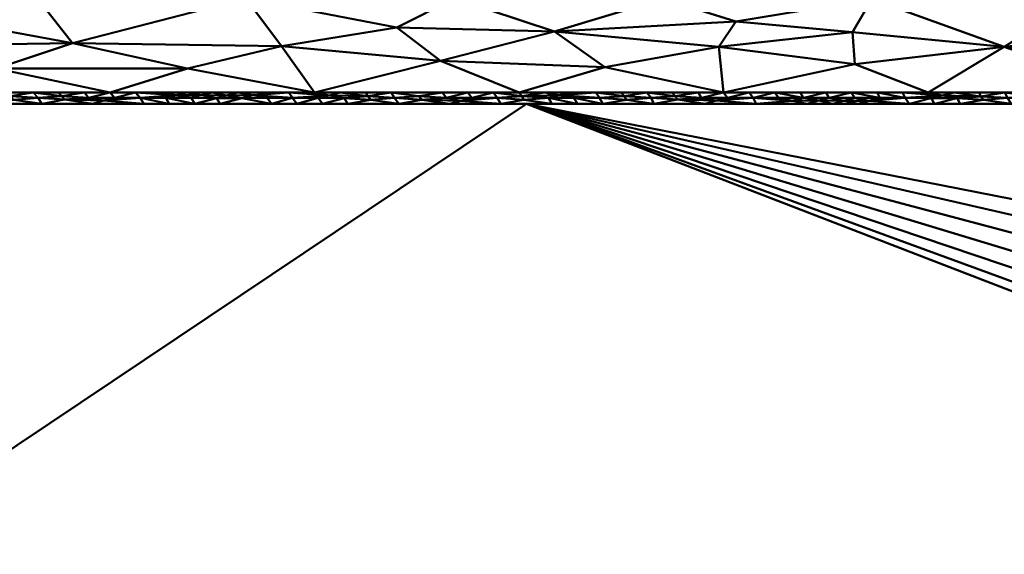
# Model space of a CAD drawing. Header units: millimetres. Extents: x -300 to 300, y -450 to 0.
# Tile 83 of 256: x -165 to -122, y -47 to -23. Entities that reach past the tile are written whole.
import ezdxf

# ---------------------------------------------------------------- set-up
doc = ezdxf.new("R2010")
doc.units = ezdxf.units.MM
doc.layers.add('A-GENM', color=13, linetype='Continuous', lineweight=30)

# ---------------------------------------------------------------- blocks, each defined once
blk = doc.blocks.new('MODEL - MODEL-355502-View 1')
at = {"layer": 'A-GENM', "lineweight": 40}
mesh = blk.add_polyface(dxfattribs=at)
corners = [(294.911, -426.924, -110), (294.787, -429.851, -110), (294.371, -432.752, -110), (293.58, -435.571, -110), (292.317, -438.211, -110), (290.513, -440.513, -110), (288.211, -442.317, -110), (285.571, -443.58, -110), (282.752, -444.371, -110), (279.852, -444.787, -110), (276.924, -444.911, -110), (-276.924, -444.911, -110), (-279.851, -444.787, -110), (-282.752, -444.371, -110), (-285.571, -443.58, -110), (-288.211, -442.317, -110), (-290.513, -440.513, -110), (-292.317, -438.211, -110), (-293.58, -435.571, -110), (-294.371, -432.752, -110), (-294.787, -429.852, -110), (-294.911, -426.924, -110), (-294.911, -23, -110), (-294.787, -20.069, -110), (-294.37, -17.166, -110), (-293.577, -14.344, -110), (-292.312, -11.702, -110), (-290.504, -9.399, -110), (-288.199, -7.594, -110), (-285.555, -6.332, -110), (-282.733, -5.541, -110), (-279.83, -5.124, -110), (-276.899, -5, -110), (276.899, -5, -110), (279.829, -5.124, -110), (282.733, -5.541, -110), (285.555, -6.332, -110), (288.199, -7.594, -110), (290.504, -9.399, -110), (292.312, -11.702, -110), (293.577, -14.344, -110), (294.37, -17.166, -110), (294.787, -20.069, -110), (294.911, -23, -110), (22, -230, -110), (21.25, -224.306, -110), (19.053, -219, -110), (15.556, -214.444, -110), (11, -210.947, -110), (5.694, -208.75, -110), (0, -208, -110), (-5.694, -208.75, -110), (-11, -210.947, -110), (-15.556, -214.444, -110), (-19.053, -219, -110), (-21.25, -224.306, -110), (-22, -230, -110), (-21.25, -235.694, -110), (-19.053, -241, -110), (-15.556, -245.556, -110), (-11, -249.053, -110), (-5.694, -251.25, -110), (0, -252, -110), (5.694, -251.25, -110), (11, -249.053, -110), (15.556, -245.556, -110), (19.053, -241, -110), (21.25, -235.694, -110)]
mesh.append_faces([[corners[k] for k in face] for face in [(64, 10, 63), (61, 11, 60), (59, 11, 58), (51, 32, 50)]], dxfattribs={"vtx0": -1, "vtx1": -1})
mesh.append_faces([[corners[k] for k in face] for face in [(58, 11, 21, 57)]], dxfattribs={"vtx0": -1, "vtx1": -1, "vtx2": -1})
mesh.append_faces([[corners[k] for k in face] for face in [(33, 43, 46, 47)]], dxfattribs={"vtx0": -1, "vtx1": -1, "vtx3": -1})
mesh.append_faces([[corners[k] for k in face] for face in [(0, 67, 44, 43), (0, 66, 67), (41, 35, 36, 40), (35, 41, 42, 34), (40, 36, 37), (34, 42, 43, 33), (33, 49, 50, 32), (43, 45, 46), (43, 44, 45), (20, 12, 13), (22, 54, 55), (32, 52, 53), (22, 55, 56)]], dxfattribs={"vtx0": -1, "vtx2": -1})
mesh.append_faces([[corners[k] for k in face] for face in [(0, 9, 10, 66), (32, 53, 54, 22)]], dxfattribs={"vtx0": -1, "vtx2": -1, "vtx3": -1})
mesh.append_faces([[corners[k] for k in face] for face in [(2, 7, 8, 9), (18, 13, 14, 15), (13, 18, 19, 20)]], dxfattribs={"vtx0": -1, "vtx3": -1})
mesh.append_faces([[corners[k] for k in face] for face in [(3, 4, 7, 2), (1, 2, 9, 0), (65, 66, 10), (64, 65, 10), (47, 48, 33), (48, 49, 33), (61, 62, 11), (59, 60, 11), (51, 52, 32), (28, 29, 25)]], dxfattribs={"vtx1": -1, "vtx2": -1})
mesh.append_faces([[corners[k] for k in face] for face in [(62, 63, 10, 11), (11, 12, 20, 21), (56, 57, 21, 22), (31, 32, 22, 23), (23, 24, 30, 31), (24, 25, 29, 30)]], dxfattribs={"vtx1": -1, "vtx3": -1})
mesh.append_faces([[corners[k] for k in face] for face in [(26, 27, 28, 25)]], dxfattribs={"vtx2": -1})
mesh.append_faces([[corners[k] for k in face] for face in [(4, 5, 6, 7), (37, 38, 39, 40), (15, 16, 17, 18)]], dxfattribs={"vtx3": -1})
mesh = blk.add_polyface(dxfattribs=at)
corners = [(-161.021, -26.556, -10.313), (-166.005, -25.5, -10.864), (-169.967, -26.557, -10.324), (-134.397, -24.553, -11.06), (-134.184, -26.556, -10.288), (-128.446, -25.312, -10.825), (-162.657, -24.406, -11.212), (-157.633, -25.502, -10.838), (-153.527, -24.537, -11.141), (-152.076, -26.556, -10.303), (-115.109, -25.162, -10.836), (-114.86, -23.761, -11.097), (-121.913, -24.558, -11.013), (-108.955, -24.569, -10.966), (-109.467, -22.491, -11.012), (-107.348, -26.555, -10.274), (-118.588, -22.477, -11.053), (-99.332, -24.579, -10.933), (-98.402, -26.555, -10.269), (-116.293, -26.555, -10.279), (-125.239, -26.556, -10.284), (-146.569, -25.17, -10.93), (-145.951, -22.435, -11.185), (-155.082, -22.427, -11.243), (-148.483, -23.715, -11.252), (-175.615, -25.498, -10.896), (-178.912, -26.557, -10.334), (-128.545, -23.919, -11.14), (-171.592, -24.528, -11.223), (-173.344, -22.411, -11.357), (-180.734, -24.396, -11.301), (-139.378, -25.454, -10.805), (-141.582, -23.883, -11.203), (-94.971, -23.608, -11.028), (-100.345, -22.504, -10.976), (-133.654, -23.456, -11.195), (-136.83, -22.45, -11.14), (-127.709, -22.464, -11.094), (-143.13, -26.556, -10.293), (-164.213, -22.419, -11.3), (-182.476, -22.403, -11.414)]
mesh.append_faces([[corners[k] for k in face] for face in [(0, 1, 2), (16, 11, 14), (19, 12, 20), (2, 25, 26), (36, 35, 37), (39, 6, 23), (38, 21, 9), (22, 32, 36), (20, 5, 4)]], dxfattribs={"vtx0": -1, "vtx1": -1})
mesh.append_faces([[corners[k] for k in face] for face in [(3, 4, 5), (6, 1, 7), (0, 7, 1), (8, 7, 9), (10, 11, 12), (11, 13, 14), (13, 10, 15), (8, 9, 21), (3, 5, 27), (28, 29, 30), (31, 3, 32), (17, 33, 34), (3, 27, 35), (13, 17, 14), (21, 32, 24), (21, 31, 32), (20, 12, 5), (12, 37, 27), (8, 23, 6), (28, 6, 29), (12, 19, 10), (3, 31, 4), (32, 35, 36), (31, 21, 38), (3, 35, 32), (1, 6, 28), (28, 30, 25), (13, 15, 17), (16, 12, 11), (37, 35, 27), (22, 24, 32), (28, 2, 1), (24, 8, 21), (8, 6, 7), (28, 25, 2), (8, 24, 23), (27, 5, 12), (13, 11, 10)]], dxfattribs={"vtx0": -1, "vtx1": -1, "vtx2": -1})
mesh.append_faces([[corners[k] for k in face] for face in [(17, 15, 18), (10, 19, 15)]], dxfattribs={"vtx0": -1, "vtx2": -1})
mesh.append_faces([[corners[k] for k in face] for face in [(0, 9, 7), (22, 23, 24), (16, 37, 12), (38, 4, 31), (39, 29, 6), (29, 40, 30), (34, 14, 17)]], dxfattribs={"vtx1": -1, "vtx2": -1})
mesh = blk.add_polyface(dxfattribs=at)
corners = [(-168.47, -27.05, -10), (-167.354, -27.05, -10), (-167.542, -26.792, -10.121), (-169.853, -26.715, -10.192), (-168.848, -26.557, -10.322), (-169.967, -26.557, -10.324), (-171.085, -26.557, -10.325), (-166.424, -26.794, -10.119), (-166.238, -27.05, -10), (-165.229, -26.872, -10.06), (-165.122, -27.05, -10), (-164.007, -27.05, -10), (-161.961, -26.787, -10.124), (-162.992, -26.865, -10.064), (-161.311, -26.911, -10.036), (-169.585, -27.05, -10), (-169.72, -26.872, -10.06), (-170.701, -27.05, -10), (-168.659, -26.792, -10.122), (-165.494, -26.557, -10.319), (-166.612, -26.557, -10.32), (-165.37, -26.715, -10.19), (-170.92, -26.792, -10.123), (-167.077, -26.677, -10.225), (-164.164, -26.793, -10.12), (-164.376, -26.557, -10.317), (-167.73, -26.557, -10.321), (-172.035, -26.786, -10.128), (-172.203, -26.557, -10.326), (-173.321, -26.557, -10.327), (-162.891, -27.05, -10), (-161.775, -27.05, -10), (-171.817, -27.05, -10), (-172.442, -26.909, -10.039), (-172.932, -27.05, -10), (-163.257, -26.557, -10.316), (-163.137, -26.713, -10.19), (-173.143, -26.789, -10.126), (-162.139, -26.557, -10.315)]
mesh.append_faces([[corners[k] for k in face] for face in [(4, 23, 26), (28, 27, 6), (35, 36, 38)]], dxfattribs={"vtx0": -1, "vtx1": -1})
mesh.append_faces([[corners[k] for k in face] for face in [(7, 8, 9), (12, 13, 14), (3, 16, 18), (17, 16, 22), (3, 6, 22), (7, 21, 23), (9, 24, 21), (25, 21, 24), (9, 11, 24), (18, 23, 4), (18, 0, 2), (16, 0, 18), (22, 6, 27), (16, 3, 22), (27, 33, 22), (7, 9, 21), (24, 11, 13), (13, 36, 24), (18, 2, 23), (20, 23, 21), (7, 23, 2), (7, 2, 1), (18, 4, 3), (37, 33, 27), (22, 33, 17), (12, 36, 13), (24, 36, 25), (31, 14, 13), (12, 38, 36)]], dxfattribs={"vtx0": -1, "vtx1": -1, "vtx2": -1})
mesh.append_faces([[corners[k] for k in face] for face in [(27, 28, 29)]], dxfattribs={"vtx0": -1, "vtx2": -1})
mesh.append_faces([[corners[k] for k in face] for face in [(3, 4, 5, 6), (9, 8, 10, 11)]], dxfattribs={"vtx0": -1, "vtx3": -1})
mesh.append_faces([[corners[k] for k in face] for face in [(0, 1, 2), (15, 0, 16, 17), (19, 20, 21), (30, 31, 13, 11), (32, 17, 33, 34), (1, 8, 7), (20, 26, 23), (35, 25, 36), (25, 19, 21)]], dxfattribs={"vtx1": -1, "vtx2": -1})
mesh = blk.add_polyface(dxfattribs=at)
corners = [(-156.548, -26.556, -10.308), (-155.925, -26.681, -10.214), (-155.43, -26.556, -10.307), (-153.047, -26.793, -10.116), (-152.85, -27.05, -10), (-151.915, -26.796, -10.113), (-161.961, -26.787, -10.124), (-160.829, -26.79, -10.121), (-161.021, -26.556, -10.313), (-151.734, -27.05, -10), (-153.965, -27.05, -10), (-154.781, -26.679, -10.214), (-159.903, -26.556, -10.312), (-158.135, -26.678, -10.217), (-158.785, -26.556, -10.311), (-158.585, -26.794, -10.117), (-159.697, -26.793, -10.118), (-158.428, -27.05, -10), (-155.081, -27.05, -10), (-155.251, -26.799, -10.112), (-156.197, -27.05, -10), (-153.194, -26.556, -10.305), (-157.474, -26.796, -10.115), (-157.033, -26.675, -10.22), (-159.544, -27.05, -10), (-156.362, -26.798, -10.113), (-154.312, -26.556, -10.306), (-157.313, -27.05, -10), (-157.667, -26.556, -10.31), (-150.957, -26.556, -10.302), (-152.076, -26.556, -10.303), (-151.429, -26.68, -10.212), (-150.783, -26.799, -10.11), (-161.311, -26.911, -10.036), (-161.775, -27.05, -10), (-160.66, -27.05, -10), (-162.139, -26.557, -10.315), (-154.151, -26.794, -10.115)]
mesh.append_faces([[corners[k] for k in face] for face in [(0, 1, 2), (9, 5, 4), (8, 7, 12), (12, 13, 14), (27, 15, 17), (28, 23, 0)]], dxfattribs={"vtx0": -1, "vtx1": -1})
mesh.append_faces([[corners[k] for k in face] for face in [(3, 4, 5), (6, 7, 8), (1, 11, 2), (15, 16, 17), (3, 21, 11), (22, 23, 13), (23, 22, 25), (3, 5, 31), (9, 32, 5), (16, 12, 7), (16, 7, 33), (6, 33, 7), (37, 19, 10), (3, 31, 21), (16, 33, 24), (11, 1, 19), (11, 19, 37), (19, 1, 25), (13, 23, 28), (13, 15, 22), (0, 23, 1), (16, 13, 12), (15, 27, 22), (15, 13, 16), (37, 3, 11), (3, 37, 10), (25, 20, 19), (25, 1, 23), (22, 27, 25)]], dxfattribs={"vtx0": -1, "vtx1": -1, "vtx2": -1})
mesh.append_faces([[corners[k] for k in face] for face in [(3, 10, 4), (25, 27, 20), (6, 8, 36), (31, 30, 21)]], dxfattribs={"vtx0": -1, "vtx2": -1})
mesh.append_faces([[corners[k] for k in face] for face in [(33, 34, 35, 24)]], dxfattribs={"vtx0": -1, "vtx3": -1})
mesh.append_faces([[corners[k] for k in face] for face in [(18, 10, 19, 20), (24, 17, 16), (26, 2, 11, 21), (28, 14, 13), (29, 30, 31)]], dxfattribs={"vtx1": -1, "vtx2": -1})
mesh = blk.add_polyface(dxfattribs=at)
corners = [(-146.32, -26.792, -10.115), (-146.485, -26.556, -10.297), (-147.509, -26.716, -10.179), (-145.202, -26.794, -10.113), (-144.248, -26.556, -10.295), (-145.366, -26.556, -10.296), (-149.612, -26.876, -10.055), (-149.747, -26.723, -10.174), (-150.783, -26.799, -10.11), (-143.015, -26.719, -10.174), (-143.13, -26.556, -10.293), (-151.429, -26.68, -10.212), (-142.918, -26.875, -10.055), (-144.085, -26.794, -10.112), (-147.603, -26.556, -10.298), (-148.721, -26.556, -10.3), (-147.271, -27.05, -10), (-146.156, -27.05, -10), (-147.381, -26.874, -10.056), (-148.387, -27.05, -10), (-141.693, -27.05, -10), (-140.577, -27.05, -10), (-141.849, -26.796, -10.11), (-141.371, -26.678, -10.206), (-145.679, -26.915, -10.034), (-148.58, -26.794, -10.114), (-143.924, -27.05, -10), (-142.012, -26.556, -10.293), (-150.618, -27.05, -10), (-149.503, -27.05, -10), (-149.839, -26.556, -10.301), (-150.957, -26.556, -10.302), (-140.734, -26.794, -10.111), (-142.808, -27.05, -10), (-145.04, -27.05, -10), (-140.894, -26.556, -10.292), (-139.776, -26.556, -10.291), (-151.734, -27.05, -10), (-151.915, -26.796, -10.113)]
mesh.append_faces([[corners[k] for k in face] for face in [(4, 9, 10), (30, 7, 15)]], dxfattribs={"vtx0": -1, "vtx1": -1})
mesh.append_faces([[corners[k] for k in face] for face in [(0, 1, 2), (6, 7, 8), (8, 7, 11), (12, 9, 13), (23, 9, 22), (13, 4, 3), (0, 18, 24), (2, 25, 18), (19, 18, 25), (2, 15, 25), (26, 12, 13), (27, 9, 23), (12, 22, 9), (32, 22, 21), (22, 12, 20), (13, 9, 4), (23, 22, 32), (0, 2, 18), (25, 15, 7), (7, 6, 25), (24, 26, 13), (17, 24, 18), (0, 24, 3), (0, 3, 5), (3, 24, 13), (25, 6, 19), (31, 11, 7), (8, 11, 38), (8, 28, 6)]], dxfattribs={"vtx0": -1, "vtx1": -1, "vtx2": -1})
mesh.append_faces([[corners[k] for k in face] for face in [(3, 4, 5), (7, 30, 31), (23, 35, 27), (8, 37, 28)]], dxfattribs={"vtx0": -1, "vtx2": -1})
mesh.append_faces([[corners[k] for k in face] for face in [(2, 1, 14, 15), (6, 28, 29, 19)]], dxfattribs={"vtx0": -1, "vtx3": -1})
mesh.append_faces([[corners[k] for k in face] for face in [(16, 17, 18, 19), (20, 21, 22), (33, 20, 12, 26), (34, 26, 24, 17), (27, 10, 9), (36, 35, 23), (5, 1, 0)]], dxfattribs={"vtx1": -1, "vtx2": -1})
mesh = blk.add_polyface(dxfattribs=at)
corners = [(-139.617, -26.794, -10.111), (-138.428, -26.875, -10.054), (-138.538, -26.716, -10.173), (-132.889, -26.795, -10.108), (-133.066, -26.556, -10.288), (-134.02, -26.792, -10.111), (-135.152, -26.789, -10.113), (-136.193, -26.868, -10.059), (-134.517, -26.913, -10.033), (-140.577, -27.05, -10), (-139.461, -27.05, -10), (-140.734, -26.794, -10.111), (-129.42, -27.05, -10), (-130.025, -26.912, -10.034), (-130.536, -27.05, -10), (-139.776, -26.556, -10.291), (-141.371, -26.678, -10.206), (-136.319, -26.714, -10.174), (-137.539, -26.556, -10.29), (-137.356, -26.794, -10.11), (-137.23, -27.05, -10), (-138.657, -26.556, -10.291), (-134.184, -26.556, -10.288), (-138.346, -27.05, -10), (-131.785, -26.794, -10.109), (-130.684, -26.789, -10.112), (-131.948, -26.556, -10.287), (-136.114, -27.05, -10), (-134.999, -27.05, -10), (-131.167, -26.914, -10.033), (-130.83, -26.556, -10.287), (-132.767, -27.05, -10), (-131.652, -27.05, -10), (-136.421, -26.556, -10.29), (-133.883, -27.05, -10), (-135.303, -26.556, -10.289), (-129.712, -26.556, -10.286), (-129.573, -26.79, -10.111)]
mesh.append_faces([[corners[k] for k in face] for face in [(12, 13, 14), (22, 5, 4), (18, 17, 33), (33, 17, 35), (30, 25, 36)]], dxfattribs={"vtx0": -1, "vtx1": -1})
mesh.append_faces([[corners[k] for k in face] for face in [(0, 1, 2), (3, 4, 5), (6, 7, 8), (0, 15, 16), (0, 10, 1), (6, 17, 7), (18, 2, 19), (1, 20, 19), (6, 5, 22), (24, 25, 26), (13, 29, 14), (3, 31, 29), (10, 0, 11), (19, 2, 1), (19, 20, 7), (7, 17, 19), (0, 2, 15), (16, 11, 0), (19, 17, 18), (3, 5, 8), (28, 8, 7), (6, 8, 5), (6, 35, 17), (3, 8, 31), (29, 13, 25), (29, 25, 24), (25, 13, 37), (24, 3, 29), (3, 24, 26)]], dxfattribs={"vtx0": -1, "vtx1": -1, "vtx2": -1})
mesh.append_faces([[corners[k] for k in face] for face in [(3, 26, 4), (6, 22, 35)]], dxfattribs={"vtx0": -1, "vtx2": -1})
mesh.append_faces([[corners[k] for k in face] for face in [(8, 28, 34, 31)]], dxfattribs={"vtx0": -1, "vtx3": -1})
mesh.append_faces([[corners[k] for k in face] for face in [(9, 10, 11), (21, 15, 2), (23, 20, 1, 10), (27, 28, 7, 20), (30, 26, 25), (32, 14, 29, 31), (18, 21, 2)]], dxfattribs={"vtx1": -1, "vtx2": -1})
mesh = blk.add_polyface(dxfattribs=at)
corners = [(-120.691, -26.717, -10.164), (-119.648, -26.556, -10.281), (-120.766, -26.556, -10.281), (-119.512, -26.794, -10.105), (-123.976, -26.801, -10.101), (-122.814, -26.878, -10.05), (-122.931, -26.724, -10.16), (-124.606, -26.68, -10.194), (-120.495, -27.05, -10), (-119.379, -27.05, -10), (-120.583, -26.876, -10.052), (-121.61, -27.05, -10), (-121.772, -26.795, -10.104), (-121.884, -26.556, -10.282), (-123.842, -27.05, -10), (-122.726, -27.05, -10), (-126.239, -26.795, -10.106), (-126.073, -27.05, -10), (-125.107, -26.798, -10.103), (-124.957, -27.05, -10), (-123.002, -26.556, -10.282), (-124.121, -26.556, -10.283), (-127.189, -27.05, -10), (-127.818, -26.915, -10.032), (-128.304, -27.05, -10), (-127.35, -26.794, -10.107), (-127.475, -26.556, -10.285), (-128.462, -26.792, -10.109), (-128.919, -26.919, -10.03), (-126.357, -26.556, -10.284), (-129.573, -26.79, -10.111), (-128.593, -26.556, -10.285), (-129.712, -26.556, -10.286), (-125.239, -26.556, -10.284), (-129.42, -27.05, -10), (-130.025, -26.912, -10.034), (-130.684, -26.789, -10.112)]
mesh.append_faces([[corners[k] for k in face] for face in [(19, 18, 17), (20, 6, 13), (31, 25, 26), (24, 28, 34)]], dxfattribs={"vtx0": -1, "vtx1": -1})
mesh.append_faces([[corners[k] for k in face] for face in [(3, 1, 0), (4, 5, 6), (4, 6, 7), (0, 12, 10), (11, 10, 12), (0, 13, 12), (16, 17, 18), (25, 16, 26), (27, 28, 23), (28, 27, 30), (3, 0, 10), (12, 13, 6), (6, 5, 12), (12, 5, 11), (16, 18, 7), (21, 7, 6), (4, 7, 18), (19, 4, 18), (4, 14, 5), (16, 7, 29), (23, 28, 24), (23, 25, 27), (34, 28, 35), (16, 23, 17), (25, 31, 27), (25, 23, 16), (30, 32, 36), (30, 35, 28), (27, 31, 30)]], dxfattribs={"vtx0": -1, "vtx1": -1, "vtx2": -1})
mesh.append_faces([[corners[k] for k in face] for face in [(0, 1, 2), (6, 20, 21), (30, 31, 32), (4, 19, 14), (7, 33, 29)]], dxfattribs={"vtx0": -1, "vtx2": -1})
mesh.append_faces([[corners[k] for k in face] for face in [(5, 14, 15, 11)]], dxfattribs={"vtx0": -1, "vtx3": -1})
mesh.append_faces([[corners[k] for k in face] for face in [(8, 9, 10, 11), (2, 13, 0), (22, 17, 23, 24), (29, 26, 16), (21, 33, 7)]], dxfattribs={"vtx1": -1, "vtx2": -1})
mesh = blk.add_polyface(dxfattribs=at)
corners = [(284.792, -38.055, -10), (284.36, -35.253, -10), (283.999, -33.881, -10), (283.512, -32.55, -10), (282.409, -30.616, -10), (281.667, -29.784, -10), (280.8, -29.084, -10), (278.812, -28.083, -10), (276.664, -27.488, -10), (274.456, -27.171, -10), (273.344, -27.091, -10), (272.229, -27.054, -10), (271.67, -27.05, -10), (271.113, -27.05, -10), (269.998, -27.05, -10), (267.765, -27.05, -10), (263.303, -27.05, -10), (261.071, -27.05, -10), (259.956, -27.05, -10), (259.398, -27.05, -10), (258.84, -27.05, -10), (249.914, -27.05, -10), (214.212, -27.05, -10), (142.808, -27.05, -10), (0, -27.05, -10), (-142.808, -27.05, -10), (-214.213, -27.05, -10), (-249.915, -27.05, -10), (-258.841, -27.05, -10), (-259.398, -27.05, -10), (-259.956, -27.05, -10), (-261.072, -27.05, -10), (-263.304, -27.05, -10), (-267.766, -27.05, -10), (-269.997, -27.05, -10), (-271.113, -27.05, -10), (-271.671, -27.05, -10), (-272.229, -27.054, -10), (-273.344, -27.091, -10), (-274.456, -27.171, -10), (-276.665, -27.488, -10), (-278.812, -28.083, -10), (-279.837, -28.523, -10), (-280.801, -29.084, -10), (-281.668, -29.784, -10), (-282.409, -30.616, -10), (-283.512, -32.55, -10), (-283.999, -33.881, -10), (-284.36, -35.253, -10), (-284.792, -38.055, -10), (-284.792, -86.126, -10), (-284.792, -110.162, -10), (-284.792, -116.171, -10), (-284.792, -117.673, -10), (-284.792, -118.424, -10), (-284.792, -119.175, -10), (-284.792, -120.677, -10), (-284.792, -122.152, -10), (284.792, -122.152, -10), (284.792, -119.175, -10), (284.792, -118.424, -10), (284.792, -117.673, -10), (284.792, -116.17, -10), (284.792, -110.162, -10), (284.792, -86.126, -10), (17.5, -65, -10), (16.904, -69.529, -10), (15.155, -73.75, -10), (12.374, -77.374, -10), (8.75, -80.155, -10), (4.529, -81.904, -10), (0, -82.5, -10), (-4.529, -81.904, -10), (-8.75, -80.155, -10), (-12.374, -77.374, -10), (-15.155, -73.75, -10), (-16.904, -69.529, -10), (-17.5, -65, -10), (-16.904, -60.471, -10), (-15.155, -56.25, -10), (-12.374, -52.626, -10), (-8.75, -49.845, -10), (-4.529, -48.096, -10), (0, -47.5, -10), (4.529, -48.096, -10), (8.75, -49.845, -10), (12.374, -52.626, -10), (15.155, -56.25, -10), (16.904, -60.471, -10)]
mesh.append_faces([[corners[k] for k in face] for face in [(45, 42, 43, 44)]], dxfattribs={"vtx0": -1})
mesh.append_faces([[corners[k] for k in face] for face in [(65, 23, 88), (85, 24, 84), (83, 24, 82), (32, 49, 31), (38, 49, 37), (47, 41, 46)]], dxfattribs={"vtx0": -1, "vtx1": -1})
mesh.append_faces([[corners[k] for k in face] for face in [(58, 23, 68, 69)]], dxfattribs={"vtx0": -1, "vtx1": -1, "vtx3": -1})
mesh.append_faces([[corners[k] for k in face] for face in [(23, 66, 67), (19, 64, 0, 18), (9, 0, 1, 8), (22, 63, 64, 21), (58, 69, 70), (58, 70, 71, 57), (24, 85, 86, 23), (2, 7, 8, 1), (24, 83, 84), (57, 72, 73), (25, 76, 77), (26, 56, 57, 25), (39, 48, 49, 38), (29, 49, 50, 28), (57, 71, 72), (46, 41, 42, 45), (48, 39, 40), (49, 34, 35)]], dxfattribs={"vtx0": -1, "vtx2": -1})
mesh.append_faces([[corners[k] for k in face] for face in [(57, 73, 74, 25)]], dxfattribs={"vtx0": -1, "vtx2": -1, "vtx3": -1})
mesh.append_faces([[corners[k] for k in face] for face in [(22, 61, 62, 63), (0, 9, 10, 11), (0, 11, 12, 13), (0, 13, 14, 15), (0, 15, 16, 17), (26, 54, 55, 56), (26, 50, 51, 52), (50, 26, 27, 28), (49, 29, 30, 31), (49, 32, 33, 34)]], dxfattribs={"vtx0": -1, "vtx3": -1})
mesh.append_faces([[corners[k] for k in face] for face in [(60, 61, 22, 59), (65, 66, 23), (87, 88, 23), (86, 87, 23), (67, 68, 23), (3, 4, 7, 2), (20, 21, 64, 19), (17, 18, 0), (74, 75, 25), (75, 76, 25), (81, 82, 24), (77, 78, 25), (78, 79, 25), (79, 80, 25), (53, 54, 26, 52), (36, 37, 49, 35)]], dxfattribs={"vtx1": -1, "vtx2": -1})
mesh.append_faces([[corners[k] for k in face] for face in [(58, 59, 22, 23), (80, 81, 24, 25), (47, 48, 40, 41)]], dxfattribs={"vtx1": -1, "vtx3": -1})
mesh.append_faces([[corners[k] for k in face] for face in [(4, 5, 6, 7)]], dxfattribs={"vtx3": -1})

msp = doc.modelspace()

# ---------------------------------------------------------------- block references
at = {"layer": 'A-GENM', "lineweight": 40}
msp.add_blockref('MODEL - MODEL-355502-View 1', (0, 0), dxfattribs=at)

doc.saveas('drawing.dxf')
